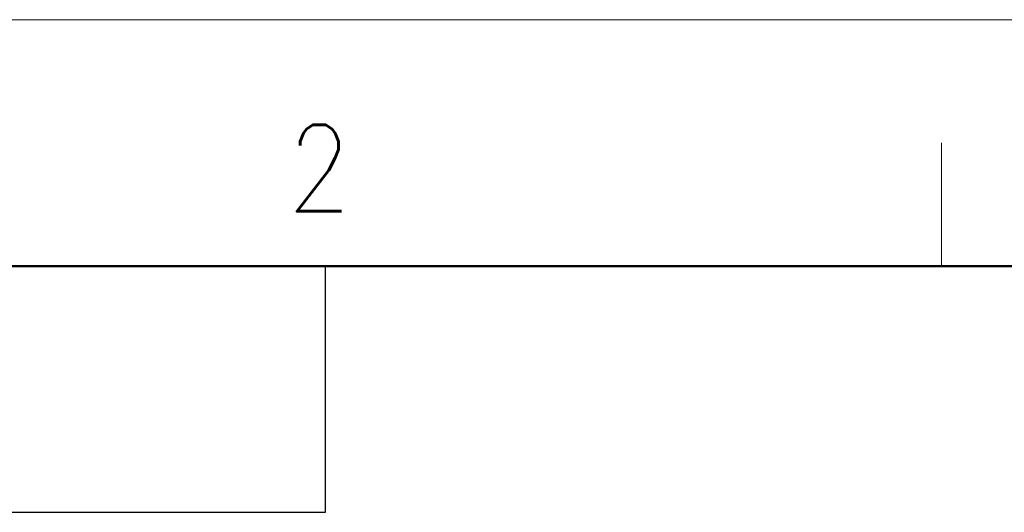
# Model space of a CAD drawing. Header units: millimetres. Extents: x 0 to 1735, y 0 to 1188.
# Tile 92 of 139: x 290 to 450, y 1108 to 1188. Entities that reach past the tile are written whole.
import ezdxf

# ---------------------------------------------------------------- set-up
doc = ezdxf.new("R2010")
doc.units = ezdxf.units.MM
doc.header["$LTSCALE"] = 0.727559
doc.layers.add('NoLayerName_001', color=7, linetype='Continuous')
doc.styles.get("Standard").update_dxf_attribs({"font": 'txt', "bigfont": 'extfont2'})

msp = doc.modelspace()

# ---------------------------------------------------------------- linework, layer by layer
at = {"layer": 'NoLayerName_001', "color": 7, "linetype": 'Continuous', "lineweight": 13}
msp.add_line((0, 1188), (1680, 1188), dxfattribs=at)
at = {"layer": 'NoLayerName_001', "color": 2, "linetype": 'Continuous', "lineweight": 13}
msp.add_line((440, 1148), (440, 1168), dxfattribs=at)
at = {"layer": 'NoLayerName_001', "color": 7, "linetype": 'Continuous', "lineweight": 50}
msp.add_line((100, 1148), (1640, 1148), dxfattribs=at)
at = {"layer": 'NoLayerName_001', "color": 7, "linetype": 'Continuous', "lineweight": 25}
for p, q in [((340, 1108), (340, 1148)), ((100, 1108), (340, 1108))]:
    msp.add_line(p, q, dxfattribs=at)

# ---------------------------------------------------------------- texts
at = {"layer": 'NoLayerName_001', "color": 2, "lineweight": 13, "insert": (333.809896, 1156.904256), "char_height": 14, "attachment_point": 7}
msp.add_mtext('\\A1;\\W0.8600;2', dxfattribs=at)

doc.saveas('drawing.dxf')
